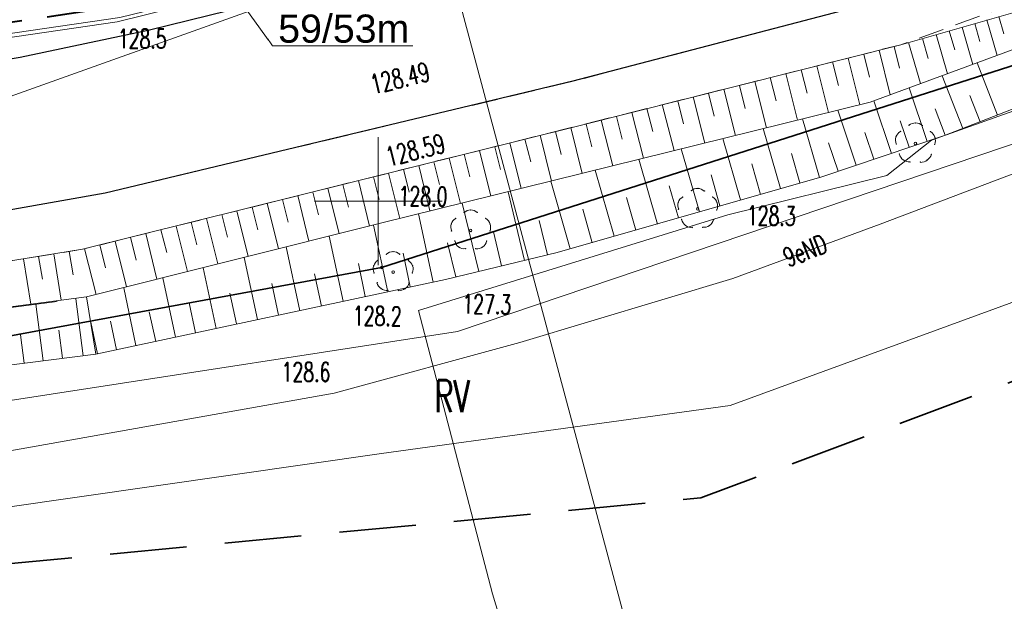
# Model space of a CAD drawing. Header units: metres. Extents: x 0 to 6497944, y 0 to 5963356.
# Tile 141 of 197: x 6497286 to 6497324, y 5963034 to 5963057. Entities that reach past the tile are written whole.
import ezdxf
from ezdxf import colors
from ezdxf.entities.mleader import LeaderData, LeaderLine
from ezdxf.math import Vec2, Vec3

# ---------------------------------------------------------------- set-up
doc = ezdxf.new("R2010")
doc.units = ezdxf.units.M
doc.header["$MEASUREMENT"] = 0
doc.linetypes.add('L_0_04', pattern=[1.5, 1, -0.5])
doc.layers.get('0').update_dxf_attribs({"color": 8, "linetype": 'CONTINUOUS', "lineweight": 13})
doc.layers.get('DEFPOINTS').update_dxf_attribs({"linetype": 'CONTINUOUS', "lineweight": 0, "true_color": 0xffffff})
for name, color, linetype, lineweight in [('000_INNE__NIEZYDENTYFIKOWANE_', 8, 'CONTINUOUS', 13), ('209_OPIS_KONTURU_KLASYFIKACYJNEGO', 8, 'CONTINUOUS', 13), ('217_GRANICA_KONTURU_KLASYFIKCYJNEGO', 8, 'CONTINUOUS', 13), ('218_GRANICA_UzYTKU', 8, 'CONTINUOUS', 13), ('219_LINIA_GRANICY', 3, 'CONTINUOUS', 35), ('CHODNIK__POWIERZCHNIA_', 8, 'L_0_04', 13), ('drzewo_lisciaste__punkt_', 8, 'CONTINUOUS', 13), ('E_proj_opisy_ośw', 1, 'CONTINUOUS', 13), ('E_proj_opisy_ośw.', 7, 'CONTINUOUS', 13), ('E_proj_ośw_linia_obw. 100', 1, 'L_0_04', 40), ('JEZDNIA__POWIERZCHNIA_', 8, 'CONTINUOUS', 25), ('OGRODZENIE_TRWAlE__LINIA_', 8, 'CONTINUOUS', 13), ('OPIS_MAPA', 8, 'CONTINUOUS', 13), ('PRZEWoD_ELEKTROENERGETYCZNY__LINIA_', 1, 'CONTINUOUS', 13), ('PRZEWoD_ELEKTROENERGETYCZNY__LINIA__ATR1', 1, 'CONTINUOUS', 13), ('PRZEWoD_GAZOWY__LINIA_', 54, 'CONTINUOUS', 13), ('PRZEWoD_TELEKOMUNIKACYJNY__LINIA_', 30, 'CONTINUOUS', 13), ('PUNKT_WYSOKOsCIOWY_NATURALNY_ATR2', 8, 'CONTINUOUS', 13), ('PUNKT_WYSOKOsCIOWY_SZTUCZNY_ATR2', 8, 'CONTINUOUS', 13), ('siatka', 8, 'CONTINUOUS', 13), ('SKARPA_NIEUMOCNIONA__POWIERZCHNIA_', 8, 'CONTINUOUS', 13), ('ZAKRES', 190, 'L_0_04', 35)]:
    doc.layers.add(name, color=color, linetype=linetype, lineweight=lineweight)
doc.styles.add('Andy', font='arial.ttf', dxfattribs={"height": 2})
doc.styles.add('Narrow', font='ARIALN.TTF', dxfattribs={"height": 2})
doc.styles.get("Standard").update_dxf_attribs({"font": 'simplex.shx'})

# ---------------------------------------------------------------- blocks, each defined once
blk = doc.blocks.new('GRO')
at = {"color": 0, "linetype": 'Continuous', "lineweight": 13}
blk.add_circle((0, 0), 0.1, dxfattribs=at)
blk = doc.blocks.new('_None')
blk = doc.blocks.new('_Oblique')
at = {"color": 0, "linetype": 'ByBlock', "lineweight": -2}
blk.add_line((-0.5, -0.5), (0.5, 0.5), dxfattribs=at)

msp = doc.modelspace()

# ---------------------------------------------------------------- linework, layer by layer
at = {"layer": '000_INNE__NIEZYDENTYFIKOWANE_', "flags": 128}
for points in [[(6497323.78, 5963057.09), (6497324.18, 5963055.7)], [(6497324.25, 5963057.22), (6497324.45, 5963056.54)], [(6497322.82, 5963056.81), (6497323.24, 5963055.35)], [(6497323.31, 5963056.95), (6497323.51, 5963056.24)], [(6497321.27, 5963056.36), (6497321.49, 5963055.58)], [(6497321.8, 5963056.52), (6497322.24, 5963054.98)], [(6497322.31, 5963056.66), (6497322.53, 5963055.92)], [(6497319.57, 5963055.91), (6497320.01, 5963054.16)], [(6497320.16, 5963056.05), (6497320.37, 5963055.21)], [(6497320.72, 5963056.21), (6497321.19, 5963054.6)], [(6497318.36, 5963055.6), (6497318.82, 5963053.77)], [(6497318.97, 5963055.75), (6497319.2, 5963054.85)], [(6497316.53, 5963055.14), (6497316.76, 5963054.23)], [(6497317.14, 5963055.29), (6497317.6, 5963053.47)], [(6497317.75, 5963055.45), (6497317.98, 5963054.53)], [(6497324.2, 5963053.37), (6497323.4, 5963055.41)], [(6497315.32, 5963054.84), (6497315.55, 5963053.93)], [(6497315.93, 5963054.99), (6497316.38, 5963053.17)], [(6497322.84, 5963052.84), (6497322.03, 5963054.91)], [(6497313.51, 5963054.38), (6497313.96, 5963052.57)], [(6497314.11, 5963054.53), (6497314.34, 5963053.63)], [(6497314.72, 5963054.68), (6497315.17, 5963052.87)], [(6497321.45, 5963052.34), (6497320.75, 5963054.43)], [(6497312.3, 5963054.08), (6497312.76, 5963052.27)], [(6497312.91, 5963054.23), (6497313.13, 5963053.33)], [(6497323.52, 5963053.11), (6497323.12, 5963054.13)], [(6497310.5, 5963053.63), (6497310.73, 5963052.73)], [(6497311.1, 5963053.78), (6497311.56, 5963051.98)], [(6497311.7, 5963053.93), (6497311.93, 5963053.03)], [(6497320.06, 5963051.87), (6497319.37, 5963053.92)], [(6497322.15, 5963052.58), (6497321.76, 5963053.62)], [(6497309.31, 5963053.32), (6497309.53, 5963052.43)], [(6497309.91, 5963053.47), (6497310.36, 5963051.68)], [(6497317.24, 5963050.93), (6497316.58, 5963053.22)], [(6497318.68, 5963051.41), (6497317.96, 5963053.56)], [(6497307.52, 5963052.88), (6497307.97, 5963051.09)], [(6497308.12, 5963053.02), (6497308.34, 5963052.13)], [(6497308.71, 5963053.17), (6497309.16, 5963051.38)], [(6497315.72, 5963050.5), (6497315.04, 5963052.84)], [(6497320.75, 5963052.11), (6497320.4, 5963053.14)], [(6497306.33, 5963052.58), (6497306.77, 5963050.79)], [(6497306.92, 5963052.73), (6497307.15, 5963051.83)], [(6497314.15, 5963050.05), (6497313.46, 5963052.45)], [(6497319.37, 5963051.64), (6497319.02, 5963052.69)], [(6497304.55, 5963052.13), (6497304.77, 5963051.24)], [(6497305.14, 5963052.28), (6497305.58, 5963050.5)], [(6497305.73, 5963052.43), (6497305.96, 5963051.54)], [(6497312.55, 5963049.59), (6497311.84, 5963052.05)], [(6497317.97, 5963051.17), (6497317.6, 5963052.28)], [(6497302.77, 5963051.69), (6497303.21, 5963049.91)], [(6497303.36, 5963051.84), (6497303.58, 5963050.95)], [(6497303.95, 5963051.99), (6497304.4, 5963050.2)], [(6497316.48, 5963050.72), (6497316.15, 5963051.87)], [(6497301.58, 5963051.4), (6497302.02, 5963049.62)], [(6497302.17, 5963051.54), (6497302.39, 5963050.65)], [(6497310.91, 5963049.11), (6497310.18, 5963051.64)], [(6497314.94, 5963050.27), (6497314.6, 5963051.46)], [(6497299.81, 5963050.95), (6497300.03, 5963050.07)], [(6497300.4, 5963051.1), (6497300.84, 5963049.33)], [(6497300.99, 5963051.25), (6497301.21, 5963050.36)], [(6497309.22, 5963048.63), (6497308.48, 5963051.21)], [(6497313.35, 5963049.82), (6497313.01, 5963051.03)], [(6497298.03, 5963050.51), (6497298.47, 5963048.73)], [(6497298.62, 5963050.66), (6497298.84, 5963049.77)], [(6497299.22, 5963050.81), (6497299.66, 5963049.03)], [(6497307.5, 5963048.14), (6497306.74, 5963050.78)], [(6497311.73, 5963049.35), (6497311.37, 5963050.6)], [(6497296.85, 5963050.22), (6497297.29, 5963048.44)], [(6497297.44, 5963050.36), (6497297.66, 5963049.47)], [(6497305.72, 5963047.68), (6497305.07, 5963050.37)], [(6497310.07, 5963048.87), (6497309.7, 5963050.15)], [(6497295.07, 5963049.77), (6497295.29, 5963048.88)], [(6497295.66, 5963049.92), (6497296.1, 5963048.14)], [(6497296.25, 5963050.07), (6497296.48, 5963049.18)], [(6497303.93, 5963047.25), (6497303.28, 5963049.93)], [(6497293.88, 5963049.48), (6497294.1, 5963048.59)], [(6497294.47, 5963049.62), (6497294.92, 5963047.84)], [(6497302.14, 5963046.84), (6497301.57, 5963049.51)], [(6497308.36, 5963048.38), (6497307.99, 5963049.69)], [(6497292.1, 5963049.03), (6497292.54, 5963047.25)], [(6497292.69, 5963049.18), (6497292.91, 5963048.29)], [(6497293.29, 5963049.33), (6497293.73, 5963047.55)], [(6497300.37, 5963046.46), (6497299.81, 5963049.07)], [(6497306.61, 5963047.9), (6497306.29, 5963049.25)], [(6497290.31, 5963048.59), (6497290.54, 5963047.69)], [(6497290.91, 5963048.74), (6497291.35, 5963046.95)], [(6497291.5, 5963048.88), (6497291.73, 5963047.99)], [(6497298.63, 5963046.09), (6497298.08, 5963048.64)], [(6497304.82, 5963047.47), (6497304.5, 5963048.81)], [(6497289.12, 5963048.29), (6497289.34, 5963047.4)], [(6497289.72, 5963048.44), (6497290.16, 5963046.65)], [(6497296.93, 5963045.72), (6497296.4, 5963048.22)], [(6497303.03, 5963047.04), (6497302.71, 5963048.37)], [(6497286.72, 5963047.84), (6497286.87, 5963046.95)], [(6497287.32, 5963047.94), (6497287.61, 5963046.13)], [(6497287.92, 5963048.04), (6497288.07, 5963047.12)], [(6497288.52, 5963048.14), (6497288.97, 5963046.35)], [(6497301.25, 5963046.65), (6497300.97, 5963047.97)], [(6497286.13, 5963047.75), (6497286.42, 5963045.97)], [(6497295.28, 5963045.37), (6497294.76, 5963047.8)], [(6497299.49, 5963046.27), (6497299.22, 5963047.56)], [(6497293.66, 5963045.02), (6497293.15, 5963047.4)], [(6497297.78, 5963045.9), (6497297.51, 5963047.16)], [(6497292.08, 5963044.69), (6497291.58, 5963047.01)], [(6497296.1, 5963045.55), (6497295.84, 5963046.78)], [(6497290.53, 5963044.36), (6497290.05, 5963046.62)], [(6497294.46, 5963045.2), (6497294.2, 5963046.4)], [(6497286.9, 5963043.76), (6497286.62, 5963045.97)], [(6497288.46, 5963043.96), (6497288.18, 5963046.19)], [(6497292.86, 5963044.85), (6497292.61, 5963046.03)], [(6497291.3, 5963044.52), (6497291.05, 5963045.67)], [(6497289.02, 5963044.03), (6497288.76, 5963045.27)], [(6497289.77, 5963044.19), (6497289.53, 5963045.31)], [(6497286.16, 5963043.67), (6497286.02, 5963044.77)], [(6497287.66, 5963043.86), (6497287.52, 5963044.96)]]:
    msp.add_lwpolyline(points, dxfattribs=at)
at = {"layer": '217_GRANICA_KONTURU_KLASYFIKCYJNEGO', "flags": 128}
for points in [[(6497343.42, 5963061.28), (6497300.13, 5963047.41)], [(6497300.13, 5963047.41), (6497260.79, 5963040.16)]]:
    msp.add_lwpolyline(points, dxfattribs=at)
at = {"layer": '218_GRANICA_UzYTKU', "flags": 128}
for points in [[(6497343.42, 5963061.28), (6497300.13, 5963047.41)], [(6497300.13, 5963047.41), (6497260.79, 5963040.16)]]:
    msp.add_lwpolyline(points, dxfattribs=at)
at = {"layer": '219_LINIA_GRANICY', "flags": 128}
for points in [[(6497343.42, 5963061.28), (6497300.13, 5963047.41)], [(6497300.13, 5963047.41), (6497260.79, 5963040.16)]]:
    msp.add_lwpolyline(points, dxfattribs=at)
at = {"layer": 'CHODNIK__POWIERZCHNIA_', "flags": 128}
msp.add_lwpolyline([(6497416.61, 5963090.84), (6497406.21, 5963087.09), (6497383.87, 5963079.12), (6497365.67, 5963072.48), (6497348.08, 5963065.95), (6497341.42, 5963063.65), (6497336.72, 5963061.9), (6497328.2, 5963058.94), (6497320.42, 5963056.12), (6497307.78, 5963052.94), (6497288.44, 5963048.12), (6497270.47, 5963045.21), (6497267.4, 5963044.84), (6497259.42, 5963044.17), (6497252.1, 5963043.54), (6497245.72, 5963043.21), (6497232.8, 5963042.6), (6497224.86, 5963042.8), (6497211.02, 5963043.54), (6497201.74, 5963044.35), (6497197.15, 5963045.02), (6497193.3, 5963045.62), (6497193.66, 5963047.24), (6497198.88, 5963046.11), (6497200.71, 5963045.93), (6497215.35, 5963045.11), (6497237.57, 5963044.4), (6497245.86, 5963044.71), (6497250.99, 5963045.15), (6497270.38, 5963046.97), (6497289.33, 5963050.32), (6497307.6, 5963054.69), (6497322.17, 5963058.51), (6497327.62, 5963060.58), (6497335.93, 5963063.44), (6497340.19, 5963065.02), (6497347.45, 5963067.64), (6497364.96, 5963074.06), (6497383.23, 5963080.72), (6497420.8, 5963094.41)], dxfattribs=at)
at = {"layer": 'drzewo_lisciaste__punkt_'}
for centre in [(6497320.99, 5963052.26), (6497312.48, 5963049.7), (6497303.61, 5963048.86), (6497300.58, 5963047.23)]:
    msp.add_circle(centre, 0.05, dxfattribs=at)
for centre, radius, start, end in [((6497320.994, 5963052.626), 0.434, 51.8175, 127.2867), ((6497320.606, 5963052.387), 0.395, 120.2176, 202.3531), ((6497321.34, 5963052.365), 0.434, 340.6167, 55.843), ((6497320.746, 5963051.927), 0.388, 191.4041, 275.4253), ((6497321.189, 5963051.971), 0.45, 269.4529, 342.5925), ((6497312.057, 5963049.847), 0.352, 116.4583, 207.4926), ((6497312.47, 5963050.119), 0.382, 45.5643, 130.5325), ((6497312.838, 5963049.813), 0.424, 339.1957, 56.1118), ((6497303.615, 5963049.295), 0.365, 46.3739, 134.7581), ((6497303.199, 5963048.998), 0.367, 118.3522, 206.2519), ((6497303.996, 5963048.985), 0.394, 336.9913, 59.3903), ((6497312.271, 5963049.404), 0.438, 195.2107, 270.2115), ((6497312.732, 5963049.348), 0.368, 261.2623, 349.3648), ((6497303.352, 5963048.499), 0.357, 188.4332, 278.8942), ((6497303.842, 5963048.535), 0.401, 265.5396, 346.9793), ((6497300.577, 5963047.641), 0.389, 47.8334, 131.4724), ((6497300.192, 5963047.36), 0.391, 120.7397, 203.7439), ((6497300.989, 5963047.357), 0.372, 335.3626, 62.1963), ((6497300.364, 5963046.948), 0.445, 198.0871, 272.003), ((6497300.802, 5963046.925), 0.423, 267.0915, 344.5754)]:
    msp.add_arc(centre, radius, start, end, dxfattribs=at)
for p in [(6497320.74, 5963052.97), (6497321, 5963053.06), (6497321.26, 5963052.96), (6497320.23, 5963052.51), (6497320.41, 5963052.73), (6497321.58, 5963052.72), (6497321.75, 5963052.5), (6497320.24, 5963052.24), (6497321.74, 5963052.22), (6497320.36, 5963051.85), (6497321.61, 5963051.84), (6497320.51, 5963051.62), (6497320.78, 5963051.54), (6497321.18, 5963051.54), (6497321.45, 5963051.61), (6497311.9, 5963050.17), (6497312.23, 5963050.41), (6497312.49, 5963050.5), (6497312.75, 5963050.4), (6497313.07, 5963050.16), (6497311.72, 5963049.95), (6497313.24, 5963049.94), (6497303.35, 5963049.56), (6497303.61, 5963049.66), (6497303.87, 5963049.56), (6497311.73, 5963049.68), (6497313.23, 5963049.66), (6497302.85, 5963049.11), (6497303.02, 5963049.33), (6497304.2, 5963049.33), (6497304.37, 5963049.11), (6497311.85, 5963049.29), (6497312, 5963049.06), (6497312.27, 5963048.98), (6497312.67, 5963048.98), (6497312.94, 5963049.05), (6497313.1, 5963049.28), (6497302.86, 5963048.83), (6497304.36, 5963048.83), (6497302.99, 5963048.44), (6497303.14, 5963048.21), (6497304.08, 5963048.21), (6497304.23, 5963048.44), (6497300.32, 5963047.93), (6497300.58, 5963048.03), (6497300.84, 5963047.93), (6497303.41, 5963048.14), (6497303.81, 5963048.14), (6497299.82, 5963047.48), (6497299.99, 5963047.7), (6497301.17, 5963047.7), (6497301.34, 5963047.48), (6497299.83, 5963047.2), (6497301.33, 5963047.2), (6497299.96, 5963046.81), (6497301.2, 5963046.81), (6497300.11, 5963046.58), (6497300.38, 5963046.51), (6497300.78, 5963046.51), (6497301.05, 5963046.58)]:
    msp.add_point(p, dxfattribs=at)
at = {"layer": 'JEZDNIA__POWIERZCHNIA_', "flags": 128}
for points in [[(6497598.76, 5963158.58), (6497531.74, 5963134.36), (6497471, 5963112.52), (6497465.43, 5963110.5), (6497459.68, 5963108.41), (6497447.39, 5963104.14), (6497420.8, 5963094.41), (6497383.23, 5963080.72), (6497364.96, 5963074.06), (6497347.45, 5963067.64), (6497340.19, 5963065.02), (6497335.93, 5963063.44), (6497327.62, 5963060.58), (6497322.17, 5963058.51), (6497307.6, 5963054.69), (6497289.33, 5963050.32), (6497270.38, 5963046.97)], [(6497276.78, 5963054.1), (6497286, 5963055.64), (6497291.06, 5963056.7), (6497315.76, 5963062.79), (6497319.51, 5963063.85), (6497331.33, 5963068.1), (6497351.75, 5963075.37), (6497378.63, 5963085.28), (6497411.58, 5963097.26), (6497420.33, 5963100.32), (6497427.37, 5963102.94), (6497436.24, 5963106.03), (6497463.88, 5963116.05), (6497468.55, 5963117.66), (6497479.14, 5963121.33), (6497489.8, 5963125.01), (6497503.08, 5963129.84), (6497513.17, 5963133.87), (6497525.68, 5963138.53), (6497534.37, 5963141.73), (6497562, 5963151.52), (6497567.42, 5963153.38)]]:
    msp.add_lwpolyline(points, dxfattribs=at)
at = {"layer": 'OGRODZENIE_TRWAlE__LINIA_', "flags": 128}
msp.add_lwpolyline([(6497342.68, 5963059.73), (6497335.59, 5963057.37), (6497321.62, 5963052.39), (6497319.88, 5963051.01), (6497313.66, 5963049.47), (6497301.57, 5963045.73), (6497304.46, 5963034.65), (6497309.39, 5963018.41)], dxfattribs=at)
at = {"layer": 'OPIS_MAPA', "flags": 128}
msp.add_lwpolyline([(6497293.8, 5963092.9), (6497317.6, 5963003.9)], dxfattribs=at)
at = {"layer": 'PRZEWoD_ELEKTROENERGETYCZNY__LINIA_', "flags": 128}
for points in [[(6497487.45, 5963156.14), (6497489.85, 5963140.11), (6497477.09, 5963135.33), (6497465.18, 5963130.88), (6497457.06, 5963127.84), (6497447.51, 5963124.47), (6497428.41, 5963117.7), (6497428.38, 5963117.54), (6497426.62, 5963106.69), (6497425.35, 5963100.64), (6497423.43, 5963092.54), (6497423.39, 5963092.39), (6497419.09, 5963084.45), (6497394.13, 5963075.26), (6497377.5, 5963069.25), (6497359.4, 5963063.1), (6497344.68, 5963058.25), (6497337.97, 5963056.06), (6497319.61, 5963049.11), (6497313.85, 5963046.98), (6497305.53, 5963044.47), (6497298.28, 5963042.49), (6497271.23, 5963037.68)], [(6497567.54, 5963154.8), (6497546.81, 5963147.29), (6497514.51, 5963135.67), (6497478.38, 5963122.73), (6497451.64, 5963112.61), (6497422.76, 5963101.97), (6497404.73, 5963095.29), (6497390.36, 5963090.35), (6497350.61, 5963076.26), (6497322.24, 5963066.53), (6497305.6, 5963061.28), (6497303.77, 5963060.75), (6497301.79, 5963060.09), (6497289.9, 5963057.19), (6497278.11, 5963055.46)], [(6497486.85, 5963134.14), (6497489.83, 5963133.98), (6497489.84, 5963134.39), (6497491.12, 5963135.66), (6497490.96, 5963137.82), (6497477.64, 5963133.07), (6497444.82, 5963122.94), (6497428.73, 5963117.78), (6497411.52, 5963111.48), (6497410.88, 5963110.06), (6497419.17, 5963085.79), (6497418.43, 5963084.91), (6497368.11, 5963067.51), (6497326.52, 5963052.82), (6497303.09, 5963044.9), (6497255.44, 5963037.56), (6497250.69, 5963036.83), (6497248.79, 5963035.15), (6497247.28, 5963029.41), (6497246.67, 5963025.67), (6497246.14, 5963022.99)]]:
    msp.add_lwpolyline(points, dxfattribs=at)
at = {"layer": 'PRZEWoD_GAZOWY__LINIA_', "flags": 128}
msp.add_lwpolyline([(6497467.27, 5963118.39), (6497444.19, 5963109.69), (6497423.33, 5963101.92), (6497402.46, 5963094.37), (6497384.8, 5963088.22), (6497372.06, 5963083.69), (6497351.77, 5963076.54), (6497343.1, 5963073.52), (6497336.35, 5963071.21), (6497322.22, 5963066.33), (6497303.83, 5963060.49), (6497289.79, 5963057.02), (6497279.18, 5963055.46), (6497276.89, 5963055.16), (6497269.84, 5963054.34), (6497267.44, 5963054.07), (6497267.44, 5963053.9), (6497267.42, 5963053.17)], dxfattribs=at)
at = {"layer": 'PRZEWoD_TELEKOMUNIKACYJNY__LINIA_', "flags": 128}
msp.add_lwpolyline([(6497261.71, 5963034.62), (6497300.12, 5963040.13), (6497313.75, 5963042.01), (6497359.93, 5963058.92), (6497407.54, 5963075.77), (6497418.86, 5963079.81), (6497425.22, 5963090.16), (6497463.74, 5963104.76)], dxfattribs=at)
at = {"layer": 'siatka', "flags": 128}
for points in [[(6497300, 5963047.5), (6497300, 5963052.5)], [(6497297.5, 5963050), (6497302.5, 5963050)]]:
    msp.add_lwpolyline(points, dxfattribs=at)
at = {"layer": 'SKARPA_NIEUMOCNIONA__POWIERZCHNIA_', "flags": 128}
for points in [[(6497270.47, 5963045.21), (6497288.44, 5963048.12), (6497307.78, 5963052.94), (6497320.42, 5963056.12), (6497328.35, 5963058.4), (6497337.33, 5963061.17), (6497338.07, 5963060.35), (6497328.88, 5963057.43), (6497319.22, 5963053.87), (6497300.09, 5963049.14), (6497288.6, 5963046.26), (6497267.53, 5963043.48)], [(6497340.03, 5963059.53), (6497322.13, 5963052.57), (6497317.33, 5963050.96), (6497306.99, 5963047.99), (6497302.62, 5963046.94), (6497288.96, 5963044.02), (6497288.6, 5963046.26), (6497300.09, 5963049.14), (6497319.22, 5963053.87), (6497328.88, 5963057.43), (6497338.07, 5963060.35)], [(6497288.6, 5963046.26), (6497288.96, 5963044.02), (6497280.11, 5963042.9), (6497272.88, 5963041.94), (6497258.38, 5963039.54), (6497249.81, 5963038.37), (6497249.52, 5963041.71), (6497251.67, 5963041.85), (6497267.53, 5963043.48), (6497287.45, 5963046.08)]]:
    msp.add_lwpolyline(points, dxfattribs=at)
at = {"layer": 'ZAKRES', "ltscale": 3, "flags": 128}
msp.add_lwpolyline([(6497692.5, 5963219.5), (6497716, 5963186.5), (6497672.2, 5963172.1), (6497502, 5963111.8), (6497349, 5963052), (6497312.6, 5963038.4), (6497228.6, 5963030.4), (6497133.5, 5963045.2), (6496948.4, 5963119.5), (6496936.6, 5963083.2), (6496927.9, 5963075.7), (6496873, 5963095.9), (6496849.7, 5963104.2), (6496824.8, 5963105.1), (6496784.8, 5963107.4), (6496786.6, 5963174.3), (6496788.5, 5963184), (6496695.2, 5963217.9), (6496711.8, 5963253.1), (6496961, 5963151.5), (6497143.1, 5963082.8), (6497228.1, 5963066.8), (6497302.3, 5963072), (6497492.1, 5963142.6)], close=True, dxfattribs=at)

# ---------------------------------------------------------------- block references
at = {"xscale": 0.5, "yscale": 0.5, "zscale": 0.5}
msp.add_blockref('GRO', (6497300.13, 5963047.41), dxfattribs=at)

# ---------------------------------------------------------------- texts
at = {"layer": '209_OPIS_KONTURU_KLASYFIKACYJNEGO', "width": 0.66}
msp.add_text('RV', height=1.25, dxfattribs=at).set_placement((6497302.2, 5963041.75))
at = {"layer": 'PRZEWoD_ELEKTROENERGETYCZNY__LINIA__ATR1', "width": 0.66}
msp.add_text('9eND', height=0.75, rotation=21.1, dxfattribs=at).set_placement((6497316.01, 5963047.41))
at = {"layer": 'PUNKT_WYSOKOsCIOWY_NATURALNY_ATR2', "width": 0.66}
for s, p in [('128.5', (6497289.82, 5963055.98)), ('128.6', (6497296.22, 5963042.95))]:
    msp.add_text(s, height=0.75, dxfattribs=at).set_placement(p)
for s, rotation, p in [('128.0', 359.2, (6497300.79, 5963049.83)), ('128.3', 359.3, (6497314.4, 5963049.07)), ('127.3', 359.3, (6497303.28, 5963045.61)), ('128.2', 359.2, (6497299, 5963045.15))]:
    msp.add_text(s, height=0.75, rotation=rotation, dxfattribs=at).set_placement(p)
at = {"layer": 'PUNKT_WYSOKOsCIOWY_SZTUCZNY_ATR2', "width": 0.66}
for s, rotation, p in [('128.49', 13.5, (6497299.8, 5963054.18)), ('128.59', 14, (6497300.41, 5963051.36))]:
    msp.add_text(s, height=0.75, rotation=rotation, dxfattribs=at).set_placement(p)

# ---------------------------------------------------------------- next in the draw order: leaders
at = {"layer": 'E_proj_opisy_ośw.', "color": 10}
ml = msp.add_multileader_mtext('Standard', dxfattribs=at)
ml.set_content('\\A1;LT 102', color=10, style='Narrow')
ml.set_leader_properties(color=256)
ml.set_arrow_properties(name='NONE')
ml.build(insert=Vec2(0, 0))
ml.multileader.update_dxf_attribs({"leader_type": 0, "has_dogleg": 0, "has_text_frame": 1, "text_left_attachment_type": 3, "dogleg_length": 0.36, "arrow_head_size": 0, "scale": 0.7})
ctx = ml.context
ctx.base_point, ctx.scale, ctx.char_height, ctx.arrow_head_size, ctx.landing_gap_size, ctx.plane_origin = Vec3(6497308.252, 5963066.689), 0.7, 1.2, 0, 0.42, Vec3(6498158.739, 5962963.095)
ctx.left_attachment = 3
notes = []
notes.append((ctx, [(0, (0, 0, 0), (0, 0), (1, 0), 1, [])]))
ctx.mtext.insert, ctx.mtext.line_spacing_factor, ctx.mtext.flow_direction = Vec3(6497308.672, 5963067.304), 0.266667, 5
ctx.mtext.has_bg_fill, ctx.mtext.bg_color, ctx.mtext.bg_scale_factor, ctx.mtext.bg_transparency, ctx.mtext.use_window_bg_color = 1, -1073741824, 1.5, 0, 1
for ctx, leaders in notes:
    for number, flags, end, landing, length, lines in leaders:
        leader = LeaderData()
        leader.index, (leader.has_last_leader_line, leader.has_dogleg_vector, leader.attachment_direction) = number, flags
        leader.last_leader_point, leader.dogleg_vector, leader.dogleg_length = Vec3(end), Vec3(landing), length
        for number, points, colour, breaks in lines:
            line = LeaderLine()
            line.index, line.vertices, line.color, line.breaks = number, Vec3.list(points), colors.encode_raw_color(colour), breaks
            leader.lines.append(line)
        ctx.leaders.append(leader)

# ---------------------------------------------------------------- next in the draw order: leaders
ml = msp.add_multileader_mtext('Standard', dxfattribs=at)
ml.set_content('\\A1;LT 103', color=10, style='Narrow')
ml.set_leader_properties(color=256)
ml.set_arrow_properties(name='NONE')
ml.build(insert=Vec2(0, 0))
ml.multileader.update_dxf_attribs({"leader_type": 0, "has_dogleg": 0, "has_text_frame": 1, "text_left_attachment_type": 3, "dogleg_length": 0.36, "arrow_head_size": 0, "scale": 0.7})
ctx = ml.context
ctx.base_point, ctx.scale, ctx.char_height, ctx.arrow_head_size, ctx.landing_gap_size, ctx.plane_origin = Vec3(6497355.042, 5963083.031), 0.7, 1.2, 0, 0.42, Vec3(6498205.751, 5962979.538)
ctx.left_attachment = 3
notes = []
notes.append((ctx, [(0, (0, 0, 0), (0, 0), (1, 0), 1, [])]))
ctx.mtext.insert, ctx.mtext.line_spacing_factor, ctx.mtext.flow_direction = Vec3(6497355.462, 5963083.646), 0.266667, 5
ctx.mtext.has_bg_fill, ctx.mtext.bg_color, ctx.mtext.bg_scale_factor, ctx.mtext.bg_transparency, ctx.mtext.use_window_bg_color = 1, -1073741824, 1.5, 0, 1
for ctx, leaders in notes:
    for number, flags, end, landing, length, lines in leaders:
        leader = LeaderData()
        leader.index, (leader.has_last_leader_line, leader.has_dogleg_vector, leader.attachment_direction) = number, flags
        leader.last_leader_point, leader.dogleg_vector, leader.dogleg_length = Vec3(end), Vec3(landing), length
        for number, points, colour, breaks in lines:
            line = LeaderLine()
            line.index, line.vertices, line.color, line.breaks = number, Vec3.list(points), colors.encode_raw_color(colour), breaks
            leader.lines.append(line)
        ctx.leaders.append(leader)

# ---------------------------------------------------------------- next in the draw order: leaders
ml = msp.add_multileader_mtext('Standard', dxfattribs=at)
ml.set_content('\\A1;LT 104', color=10, style='Narrow')
ml.set_leader_properties(color=256)
ml.set_arrow_properties(name='NONE')
ml.build(insert=Vec2(0, 0))
ml.multileader.update_dxf_attribs({"leader_type": 0, "has_dogleg": 0, "has_text_frame": 1, "text_left_attachment_type": 3, "dogleg_length": 0.36, "arrow_head_size": 0, "scale": 0.7})
ctx = ml.context
ctx.base_point, ctx.scale, ctx.char_height, ctx.arrow_head_size, ctx.landing_gap_size, ctx.plane_origin = Vec3(6497402.169, 5963099.524), 0.7, 1.2, 0, 0.42, Vec3(6498252.368, 5962996.294)
ctx.left_attachment = 3
notes = []
notes.append((ctx, [(0, (0, 0, 0), (0, 0), (1, 0), 1, [])]))
ctx.mtext.insert, ctx.mtext.line_spacing_factor, ctx.mtext.flow_direction = Vec3(6497402.589, 5963100.139), 0.266667, 5
ctx.mtext.has_bg_fill, ctx.mtext.bg_color, ctx.mtext.bg_scale_factor, ctx.mtext.bg_transparency, ctx.mtext.use_window_bg_color = 1, -1073741824, 1.5, 0, 1
for ctx, leaders in notes:
    for number, flags, end, landing, length, lines in leaders:
        leader = LeaderData()
        leader.index, (leader.has_last_leader_line, leader.has_dogleg_vector, leader.attachment_direction) = number, flags
        leader.last_leader_point, leader.dogleg_vector, leader.dogleg_length = Vec3(end), Vec3(landing), length
        for number, points, colour, breaks in lines:
            line = LeaderLine()
            line.index, line.vertices, line.color, line.breaks = number, Vec3.list(points), colors.encode_raw_color(colour), breaks
            leader.lines.append(line)
        ctx.leaders.append(leader)

# ---------------------------------------------------------------- next in the draw order: leaders
ml = msp.add_multileader_mtext('Standard', dxfattribs=at)
ml.set_content('\\A1;LT 105', color=10, style='Narrow')
ml.set_leader_properties(color=256)
ml.set_arrow_properties(name='NONE')
ml.build(insert=Vec2(0, 0))
ml.multileader.update_dxf_attribs({"leader_type": 0, "has_dogleg": 0, "has_text_frame": 1, "text_left_attachment_type": 3, "dogleg_length": 0.36, "arrow_head_size": 0, "scale": 0.7})
ctx = ml.context
ctx.base_point, ctx.scale, ctx.char_height, ctx.arrow_head_size, ctx.landing_gap_size, ctx.plane_origin = Vec3(6497449.294, 5963117.11), 0.7, 1.2, 0, 0.42, Vec3(6498299.656, 5963013.346)
ctx.left_attachment = 3
notes = []
notes.append((ctx, [(0, (0, 0, 0), (0, 0), (1, 0), 1, [])]))
ctx.mtext.insert, ctx.mtext.line_spacing_factor, ctx.mtext.flow_direction = Vec3(6497449.714, 5963117.725), 0.266667, 5
ctx.mtext.has_bg_fill, ctx.mtext.bg_color, ctx.mtext.bg_scale_factor, ctx.mtext.bg_transparency, ctx.mtext.use_window_bg_color = 1, -1073741824, 1.5, 0, 1
for ctx, leaders in notes:
    for number, flags, end, landing, length, lines in leaders:
        leader = LeaderData()
        leader.index, (leader.has_last_leader_line, leader.has_dogleg_vector, leader.attachment_direction) = number, flags
        leader.last_leader_point, leader.dogleg_vector, leader.dogleg_length = Vec3(end), Vec3(landing), length
        for number, points, colour, breaks in lines:
            line = LeaderLine()
            line.index, line.vertices, line.color, line.breaks = number, Vec3.list(points), colors.encode_raw_color(colour), breaks
            leader.lines.append(line)
        ctx.leaders.append(leader)

# ---------------------------------------------------------------- next in the draw order: leaders
ml = msp.add_multileader_mtext('Standard', dxfattribs=at)
ml.set_content('\\A1;LT 106', color=10, style='Narrow')
ml.set_leader_properties(color=256)
ml.set_arrow_properties(name='NONE')
ml.build(insert=Vec2(0, 0))
ml.multileader.update_dxf_attribs({"leader_type": 0, "has_dogleg": 0, "has_text_frame": 1, "text_left_attachment_type": 3, "dogleg_length": 0.36, "arrow_head_size": 0, "scale": 0.7})
ctx = ml.context
ctx.base_point, ctx.scale, ctx.char_height, ctx.arrow_head_size, ctx.landing_gap_size, ctx.plane_origin = Vec3(6497496.217, 5963133.926), 0.7, 1.2, 0, 0.42, Vec3(6498346.9, 5963029.932)
ctx.left_attachment = 3
notes = []
notes.append((ctx, [(0, (0, 0, 0), (0, 0), (1, 0), 1, [])]))
ctx.mtext.insert, ctx.mtext.line_spacing_factor, ctx.mtext.flow_direction = Vec3(6497496.637, 5963134.541), 0.266667, 5
ctx.mtext.has_bg_fill, ctx.mtext.bg_color, ctx.mtext.bg_scale_factor, ctx.mtext.bg_transparency, ctx.mtext.use_window_bg_color = 1, -1073741824, 1.5, 0, 1
for ctx, leaders in notes:
    for number, flags, end, landing, length, lines in leaders:
        leader = LeaderData()
        leader.index, (leader.has_last_leader_line, leader.has_dogleg_vector, leader.attachment_direction) = number, flags
        leader.last_leader_point, leader.dogleg_vector, leader.dogleg_length = Vec3(end), Vec3(landing), length
        for number, points, colour, breaks in lines:
            line = LeaderLine()
            line.index, line.vertices, line.color, line.breaks = number, Vec3.list(points), colors.encode_raw_color(colour), breaks
            leader.lines.append(line)
        ctx.leaders.append(leader)

# ---------------------------------------------------------------- next in the draw order: leaders
ml = msp.add_multileader_mtext('Standard', dxfattribs=at)
ml.set_content('\\A1;LT 107', color=10, style='Narrow')
ml.set_leader_properties(color=256)
ml.set_arrow_properties(name='NONE')
ml.build(insert=Vec2(0, 0))
ml.multileader.update_dxf_attribs({"leader_type": 0, "has_dogleg": 0, "has_text_frame": 1, "text_left_attachment_type": 3, "dogleg_length": 0.36, "arrow_head_size": 0, "scale": 0.7})
ctx = ml.context
ctx.base_point, ctx.scale, ctx.char_height, ctx.arrow_head_size, ctx.landing_gap_size, ctx.plane_origin = Vec3(6497543.374, 5963150.847), 0.7, 1.2, 0, 0.42, Vec3(6498393.784, 5963047.096)
ctx.left_attachment = 3
notes = []
notes.append((ctx, [(0, (0, 0, 0), (0, 0), (1, 0), 1, [])]))
ctx.mtext.insert, ctx.mtext.line_spacing_factor, ctx.mtext.flow_direction = Vec3(6497543.794, 5963151.462), 0.266667, 5
ctx.mtext.has_bg_fill, ctx.mtext.bg_color, ctx.mtext.bg_scale_factor, ctx.mtext.bg_transparency, ctx.mtext.use_window_bg_color = 1, -1073741824, 1.5, 0, 1
for ctx, leaders in notes:
    for number, flags, end, landing, length, lines in leaders:
        leader = LeaderData()
        leader.index, (leader.has_last_leader_line, leader.has_dogleg_vector, leader.attachment_direction) = number, flags
        leader.last_leader_point, leader.dogleg_vector, leader.dogleg_length = Vec3(end), Vec3(landing), length
        for number, points, colour, breaks in lines:
            line = LeaderLine()
            line.index, line.vertices, line.color, line.breaks = number, Vec3.list(points), colors.encode_raw_color(colour), breaks
            leader.lines.append(line)
        ctx.leaders.append(leader)

# ---------------------------------------------------------------- next in the draw order: leaders
ml = msp.add_multileader_mtext('Standard', dxfattribs=at)
ml.set_content('\\A1;LT 108', color=10, style='Narrow')
ml.set_leader_properties(color=256)
ml.set_arrow_properties(name='NONE')
ml.build(insert=Vec2(0, 0))
ml.multileader.update_dxf_attribs({"leader_type": 0, "has_dogleg": 0, "has_text_frame": 1, "text_left_attachment_type": 3, "dogleg_length": 0.36, "arrow_head_size": 0, "scale": 0.7})
ctx = ml.context
ctx.base_point, ctx.scale, ctx.char_height, ctx.arrow_head_size, ctx.landing_gap_size, ctx.plane_origin = Vec3(6497590.207, 5963168.082), 0.7, 1.2, 0, 0.42, Vec3(6498440.769, 5963064.192)
ctx.left_attachment = 3
notes = []
notes.append((ctx, [(0, (0, 0, 0), (0, 0), (1, 0), 1, [])]))
ctx.mtext.insert, ctx.mtext.line_spacing_factor, ctx.mtext.flow_direction = Vec3(6497590.627, 5963168.697), 0.266667, 5
ctx.mtext.has_bg_fill, ctx.mtext.bg_color, ctx.mtext.bg_scale_factor, ctx.mtext.bg_transparency, ctx.mtext.use_window_bg_color = 1, -1073741824, 1.5, 0, 1
for ctx, leaders in notes:
    for number, flags, end, landing, length, lines in leaders:
        leader = LeaderData()
        leader.index, (leader.has_last_leader_line, leader.has_dogleg_vector, leader.attachment_direction) = number, flags
        leader.last_leader_point, leader.dogleg_vector, leader.dogleg_length = Vec3(end), Vec3(landing), length
        for number, points, colour, breaks in lines:
            line = LeaderLine()
            line.index, line.vertices, line.color, line.breaks = number, Vec3.list(points), colors.encode_raw_color(colour), breaks
            leader.lines.append(line)
        ctx.leaders.append(leader)

# ---------------------------------------------------------------- next in the draw order: leaders
ml = msp.add_multileader_mtext('Standard', dxfattribs=at)
ml.set_content('\\A1;LT 109', color=10, style='Narrow')
ml.set_leader_properties(color=256)
ml.set_arrow_properties(name='NONE')
ml.build(insert=Vec2(0, 0))
ml.multileader.update_dxf_attribs({"leader_type": 0, "has_dogleg": 0, "has_text_frame": 1, "text_left_attachment_type": 3, "dogleg_length": 0.36, "arrow_head_size": 0, "scale": 0.7})
ctx = ml.context
ctx.base_point, ctx.scale, ctx.char_height, ctx.arrow_head_size, ctx.landing_gap_size, ctx.plane_origin = Vec3(6497636.957, 5963185.464), 0.7, 1.2, 0, 0.42, Vec3(6498487.931, 5963080.837)
ctx.left_attachment = 3
notes = []
notes.append((ctx, [(0, (0, 0, 0), (0, 0), (1, 0), 1, [])]))
ctx.mtext.insert, ctx.mtext.line_spacing_factor, ctx.mtext.flow_direction = Vec3(6497637.377, 5963186.079), 0.266667, 5
ctx.mtext.has_bg_fill, ctx.mtext.bg_color, ctx.mtext.bg_scale_factor, ctx.mtext.bg_transparency, ctx.mtext.use_window_bg_color = 1, -1073741824, 1.5, 0, 1
for ctx, leaders in notes:
    for number, flags, end, landing, length, lines in leaders:
        leader = LeaderData()
        leader.index, (leader.has_last_leader_line, leader.has_dogleg_vector, leader.attachment_direction) = number, flags
        leader.last_leader_point, leader.dogleg_vector, leader.dogleg_length = Vec3(end), Vec3(landing), length
        for number, points, colour, breaks in lines:
            line = LeaderLine()
            line.index, line.vertices, line.color, line.breaks = number, Vec3.list(points), colors.encode_raw_color(colour), breaks
            leader.lines.append(line)
        ctx.leaders.append(leader)

# ---------------------------------------------------------------- next in the draw order: leaders
ml = msp.add_multileader_mtext('Standard', dxfattribs=at)
ml.set_content('\\A1;LT 110', color=10, style='Narrow')
ml.set_leader_properties(color=256)
ml.set_arrow_properties(name='NONE')
ml.build(insert=Vec2(0, 0))
ml.multileader.update_dxf_attribs({"leader_type": 0, "has_dogleg": 0, "has_text_frame": 1, "text_left_attachment_type": 3, "dogleg_length": 0.36, "arrow_head_size": 0, "scale": 0.7})
ctx = ml.context
ctx.base_point, ctx.scale, ctx.char_height, ctx.arrow_head_size, ctx.landing_gap_size, ctx.plane_origin = Vec3(6497684.163, 5963202.624), 0.7, 1.2, 0, 0.42, Vec3(6498534.844, 5963098.192)
ctx.left_attachment = 3
notes = []
notes.append((ctx, [(0, (0, 0, 0), (0, 0), (1, 0), 1, [])]))
ctx.mtext.insert, ctx.mtext.line_spacing_factor, ctx.mtext.flow_direction = Vec3(6497684.583, 5963203.239), 0.266667, 5
ctx.mtext.has_bg_fill, ctx.mtext.bg_color, ctx.mtext.bg_scale_factor, ctx.mtext.bg_transparency, ctx.mtext.use_window_bg_color = 1, -1073741824, 1.5, 0, 1
for ctx, leaders in notes:
    for number, flags, end, landing, length, lines in leaders:
        leader = LeaderData()
        leader.index, (leader.has_last_leader_line, leader.has_dogleg_vector, leader.attachment_direction) = number, flags
        leader.last_leader_point, leader.dogleg_vector, leader.dogleg_length = Vec3(end), Vec3(landing), length
        for number, points, colour, breaks in lines:
            line = LeaderLine()
            line.index, line.vertices, line.color, line.breaks = number, Vec3.list(points), colors.encode_raw_color(colour), breaks
            leader.lines.append(line)
        ctx.leaders.append(leader)

# ---------------------------------------------------------------- next in the draw order: leaders
at = {"layer": 'E_proj_opisy_ośw', "lineweight": 13}
ml = msp.add_multileader_mtext('Standard', dxfattribs=at)
ml.set_content('{\\H1.1x;59/53m} ', color=256, style='Andy')
ml.set_leader_properties(color=256, linetype='CONTINUOUS', lineweight=-1)
ml.set_arrow_properties(name='OBLIQUE')
ml.build(insert=Vec2(0, 0))
ml.multileader.update_dxf_attribs({"has_dogleg": 0, "text_left_attachment_type": 6, "text_right_attachment_type": 6, "dogleg_length": 0.36, "arrow_head_size": 0.75})
ctx = ml.context
ctx.base_point, ctx.char_height, ctx.arrow_head_size, ctx.landing_gap_size, ctx.plane_origin = Vec3(6497295.868, 5963056.08), 1, 0.75, 0.3, Vec3(6497326.836, 5963042.992)
ctx.left_attachment, ctx.right_attachment, ctx.text_align_type = 6, 6, 1
notes = []
notes.append((ctx, [(0, (1, 1, 0), (6497295.508, 5963056.08), (1, 0), 0.36, [(0, [(6497294.005, 5963058.674)], 0, [])])]))
ctx.mtext.insert, ctx.mtext.alignment, ctx.mtext.line_spacing_factor, ctx.mtext.line_spacing_style = Vec3(6497298.65, 5963057.3), 2, 0.9, 2
ctx.mtext.has_bg_fill, ctx.mtext.bg_color, ctx.mtext.bg_scale_factor, ctx.mtext.bg_transparency, ctx.mtext.use_window_bg_color = 1, -1073741824, 1.2, 0, 1
for ctx, leaders in notes:
    for number, flags, end, landing, length, lines in leaders:
        leader = LeaderData()
        leader.index, (leader.has_last_leader_line, leader.has_dogleg_vector, leader.attachment_direction) = number, flags
        leader.last_leader_point, leader.dogleg_vector, leader.dogleg_length = Vec3(end), Vec3(landing), length
        for number, points, colour, breaks in lines:
            line = LeaderLine()
            line.index, line.vertices, line.color, line.breaks = number, Vec3.list(points), colors.encode_raw_color(colour), breaks
            leader.lines.append(line)
        ctx.leaders.append(leader)

# ---------------------------------------------------------------- next in the draw order: linework, layer by layer
at = {"layer": 'DEFPOINTS', "linetype": 'Continuous'}
msp.add_lwpolyline([(6497595.872, 5963166.366), (6497548.909, 5963149.205), (6497549.003, 5963148.949), (6497548.909, 5963149.205), (6497501.946, 5963132.045), (6497501.844, 5963132.333), (6497501.92, 5963132.119), (6497454.87, 5963115.198), (6497454.989, 5963114.886), (6497454.87, 5963115.198), (6497407.821, 5963098.276), (6497407.976, 5963097.888), (6497407.821, 5963098.276), (6497360.818, 5963081.226), (6497361.013, 5963080.792), (6497360.818, 5963081.226), (6497313.814, 5963064.176), (6497313.822, 5963064.179), (6497313.82, 5963064.178), (6497266.736, 5963047.355)], dxfattribs=at)
at = {"layer": 'E_proj_ośw_linia_obw. 100', "ltscale": 2, "transparency": 33554687}
msp.add_lwpolyline([(6497281.118, 5963056.345), (6497289.796, 5963057.618), (6497303.054, 5963060.942), (6497313.158, 5963063.92, 0.39299), (6497313.512, 5963065.168, 0.349813), (6497314.592, 5963064.325), (6497321.673, 5963066.583), (6497325.655, 5963067.968), (6497335.838, 5963071.628), (6497341.225, 5963073.488), (6497360.264, 5963080.132, 0.359761), (6497360.7, 5963081.578, 0.445448), (6497362.199, 5963080.834), (6497391.241, 5963091.087), (6497406.799, 5963096.533, 0.416906), (6497407.677, 5963098.708, 0.3807), (6497409.633, 5963097.607), (6497427.289, 5963104.048), (6497427.789, 5963104.236), (6497449.519, 5963112.439), (6497454.323, 5963114.159, 0.357937), (6497454.734, 5963115.575, 0.472257), (6497456.139, 5963114.809), (6497467.945, 5963119.223)], format="xyb", dxfattribs=at)

doc.saveas('drawing.dxf')
